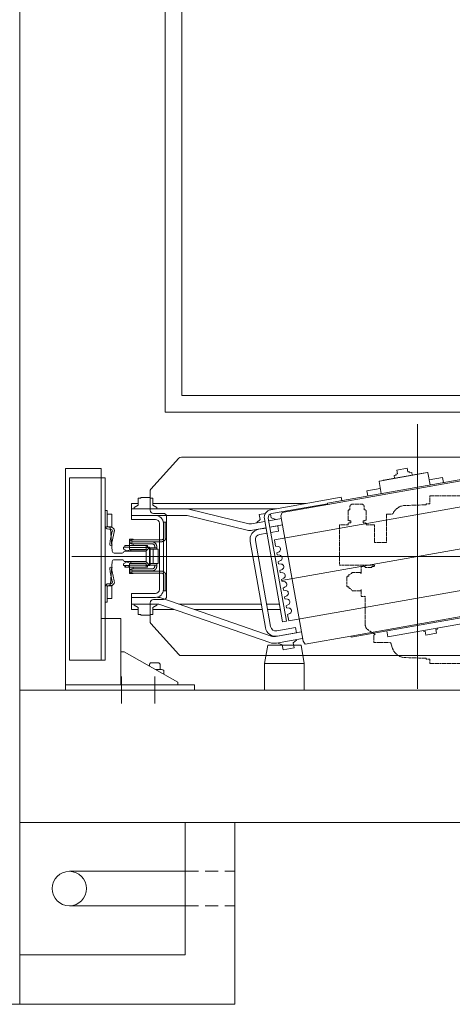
# Model space of a CAD drawing. Header units: millimetres. Extents: x 144573 to 336993, y 74252 to 247042.
# Tile 129 of 256: x 161561 to 162215, y 183055 to 184543. Entities that reach past the tile are written whole.
import ezdxf

# ---------------------------------------------------------------- set-up
doc = ezdxf.new("R2010")
doc.units = ezdxf.units.MM
doc.linetypes.add('ACAD_ISO02W100', pattern=[15, 12, -3])
doc.linetypes.add('ACDINTGL', pattern=[3, 2, -1])
for name, color, linetype, lineweight in [('DASH_25', 255, 'ACAD_ISO02W100', 0), ('NOVA', 255, 'Continuous', 0), ('NOVÁ TENKÁ', 255, 'Continuous', 0), ('TEXT_35', 255, 'Continuous', 0), ('ŽB', 255, 'Continuous', 0)]:
    doc.layers.add(name, color=color, linetype=linetype, lineweight=lineweight)

# ---------------------------------------------------------------- blocks, each defined once
blk = doc.blocks.new('MX20_Planview')
at = {"layer": 'DASH_25', "ltscale": 0.25}
for p, q in [((58.2, 667), (58.2, 679.8)), ((58.2, 679.8), (119.2, 679.8)), ((119.2, 679.8), (119.2, 626.8)), ((26.9, 659.9), (26.9, 646.7)), ((35.4, 664.1), (31.1, 664.1)), ((36.6, 667), (50.9, 667)), ((55.2, 662.7), (52.1, 662.7)), ((56.4, 667), (58.2, 667)), ((130.1, 660.7), (132, 661.7)), ((130.1, 648), (130.1, 660.7)), ((132, 661.7), (133.6, 665.7)), ((133.6, 665.7), (136, 665.7)), ((136, 667.7), (137.2, 668.9)), ((136, 665.7), (136, 667.7)), ((137.2, 668.9), (150.8, 668.9)), ((150.8, 668.9), (152, 667.7)), ((152, 667.7), (152, 665.7)), ((152, 665.7), (153.6, 665.7)), ((153.6, 665.7), (156, 661.7)), ((156, 661.7), (157.9, 660.7)), ((157.9, 660.7), (157.9, 648)), ((207.3, 664.7), (213.8, 664.8)), ((209.9, 640.9), (207.3, 664.7)), ((216.8, 637.3), (213.8, 664.8)), ((35.4, 642.5), (31.1, 642.5)), ((55.2, 643.9), (52.1, 643.9)), ((122, 646.9), (121.5, 646.4)), ((121.5, 646.4), (121.5, 641.4)), ((121.5, 641.4), (122, 640.9)), ((132, 646.9), (122, 646.9)), ((122, 640.9), (122.6, 640.9)), ((122.6, 630.9), (122.6, 640.9)), ((122.6, 640.9), (122.6, 640.9)), ((132, 646.9), (130.1, 648)), ((157.9, 648), (156, 646.9)), ((156, 646.9), (166, 646.9)), ((166, 646.9), (166.5, 646.4)), ((166.5, 641.4), (166, 640.9)), ((209.9, 640.9), (166, 640.9)), ((166.5, 646.4), (166.5, 641.4)), ((36.6, 639.5), (50.9, 639.5)), ((56.4, 639.5), (58.2, 639.5)), ((58.2, 626.8), (58.2, 639.5)), ((85, 626.8), (58.2, 626.8)), ((85, 626.8), (85, 608.9)), ((115.7, 626.8), (115.7, 611.8)), ((119.2, 626.8), (115.7, 626.8)), ((121.4, 630.9), (121.2, 622.6)), ((121.4, 630.9), (122.6, 630.9)), ((122.6, 630.9), (122.6, 630.9)), ((240, 600.6), (216.8, 637.3)), ((42, 608.9), (85, 608.9)), ((42, 608.9), (42, 601.2)), ((28, 548.9), (29.1, 581.3)), ((260, 548.9), (258.9, 581.3)), ((260, 548.9), (258.9, 581.3)), ((14.2, 543.5), (26.5, 543.5)), ((14.2, 493.5), (14.2, 543.5)), ((26.5, 548.9), (28, 548.9)), ((26.5, 543.5), (26.5, 548.9)), ((261.5, 548.9), (260, 548.9)), ((261.5, 548.9), (260, 548.9)), ((261.5, 543.5), (261.5, 548.9)), ((261.5, 543.5), (268, 543.5)), ((268, -543.5), (268, 543.5)), ((14.2, 493.5), (35.1, 492.9)), ((35.1, 476.7), (35.1, 492.9)), ((47.1, 476.2), (35.6, 476.2)), ((47.1, 473.2), (47.1, 476.2)), ((50, 473.2), (47.1, 473.2)), ((50, 473.2), (50, 471.2)), ((13.8, 423.4), (-37.7, 379.5)), ((-55.9, 233.6), (-55.9, 346)), ((-27.6, 164), (-52.2, 216.7)), ((-27.6, 164), (-30, 164)), ((-30.5, 163.5), (-30.5, 151.5)), ((-30, 151), (-22.5, 151)), ((-22.5, 161.5), (-22.5, 161.5)), ((-22.5, 153.5), (-22.5, 153.5)), ((-22.5, 151), (-22.5, 149)), ((-22.5, 149), (-21.8, 149)), ((-20.9, 99.7), (-20.9, 140.8)), ((-20.9, 101.7), (-20.9, 99.7)), ((-10.9, 89.7), (0, 89.7)), ((0, -89.7), (0, 89.7)), ((-20.9, -101.7), (-20.9, -99.7)), ((-20.9, -99.7), (-20.9, -140.8)), ((-10.9, -89.7), (0, -89.7)), ((-30.5, -163.5), (-30.5, -151.5)), ((-30, -151), (-22.5, -151)), ((-22.5, -149), (-21.8, -149)), ((-22.5, -151), (-22.5, -149)), ((-27.6, -164), (-52.2, -216.7)), ((-27.6, -164), (-30, -164)), ((-55.9, -233.6), (-55.9, -346)), ((13.8, -423.4), (-37.7, -379.5)), ((35.5, -476.2), (47, -476.2)), ((47, -473.2), (50, -473.2)), ((47, -473.2), (47, -476.2)), ((50, -473.2), (50, -471.2)), ((35, -492.9), (35, -476.7)), ((14.2, -493.5), (35, -492.9)), ((14.2, -543.5), (14.2, -493.5)), ((14.2, -543.5), (26.5, -543.5)), ((26.5, -543.5), (26.5, -548.9)), ((26.5, -548.9), (28, -548.9)), ((28, -548.9), (29.1, -581.3)), ((260, -548.9), (258.9, -581.3)), ((260, -548.9), (258.9, -581.3)), ((261.5, -548.9), (260, -548.9)), ((261.5, -548.9), (260, -548.9)), ((261.5, -543.5), (261.5, -548.9)), ((261.5, -543.5), (268, -543.5)), ((42, -608.9), (42, -601.2)), ((42, -608.9), (85, -608.9)), ((85, -613.1), (85, -608.9)), ((85, -626.8), (85, -608.9)), ((236, -627.9), (236, -604.8)), ((238, -601.9), (238, -601.9)), ((245.1, -599.6), (238.1, -601.9)), ((36.6, -639.5), (50.9, -639.5)), ((56.4, -639.5), (58.2, -639.5)), ((58.2, -626.8), (58.2, -639.5)), ((85, -626.8), (58.2, -626.8)), ((121.3, -626.8), (119.2, -626.8)), ((119.2, -679.8), (119.2, -626.8)), ((121.4, -630.9), (121.3, -626.8)), ((122.6, -630.9), (121.4, -630.9)), ((122.6, -630.9), (122.6, -640.9)), ((224, -625.9), (217.4, -636.3)), ((236, -627.9), (226, -627.9)), ((236, -627.9), (226, -627.9)), ((26.9, -646.7), (26.9, -659.9)), ((35.4, -642.5), (31.1, -642.5)), ((55.2, -643.9), (52.1, -643.9)), ((121.5, -641.4), (122, -640.9)), ((121.5, -646.4), (121.5, -641.4)), ((122, -646.9), (121.5, -646.4)), ((122.6, -640.9), (122, -640.9)), ((132, -646.9), (122, -646.9)), ((132, -646.9), (130.1, -648)), ((132, -646.9), (130.1, -648)), ((132, -646.9), (130.1, -648)), ((132, -646.9), (130.1, -648)), ((132, -646.9), (130.1, -648)), ((132, -646.9), (130.1, -648)), ((132, -646.9), (130.1, -648)), ((130.1, -648), (130.1, -660.7)), ((130.1, -648), (130.1, -660.7)), ((130.1, -648), (130.1, -660.7)), ((130.1, -648), (130.1, -660.7)), ((130.1, -648), (130.1, -660.7)), ((130.1, -648), (130.1, -660.7)), ((130.1, -648), (130.1, -660.7)), ((157.9, -648), (156, -646.9)), ((156, -646.9), (165.6, -646.9)), ((157.9, -648), (156, -646.9)), ((157.9, -648), (156, -646.9)), ((157.9, -648), (156, -646.9)), ((157.9, -648), (156, -646.9)), ((157.9, -660.7), (157.9, -648)), ((157.9, -660.7), (157.9, -648)), ((157.9, -660.7), (157.9, -648)), ((157.9, -660.7), (157.9, -648)), ((157.9, -660.7), (157.9, -648)), ((166.5, -641.4), (166, -640.9)), ((209, -640.9), (166, -640.9)), ((166, -646.9), (166.5, -646.4)), ((166.5, -646.4), (166.5, -641.4)), ((35.4, -664.1), (31.1, -664.1)), ((36.6, -667), (50.9, -667)), ((55.2, -662.7), (52.1, -662.7)), ((56.4, -667), (58.2, -667)), ((58.2, -667), (58.2, -679.8)), ((130.1, -660.7), (132, -661.7)), ((130.1, -660.7), (132, -661.7)), ((130.1, -660.7), (132, -661.7)), ((130.1, -660.7), (132, -661.7)), ((130.1, -660.7), (132, -661.7)), ((130.1, -660.7), (132, -661.7)), ((130.1, -660.7), (132, -661.7)), ((132, -661.7), (133.6, -665.7)), ((132, -661.7), (133.6, -665.7)), ((132, -661.7), (133.6, -665.7)), ((132, -661.7), (133.6, -665.7)), ((132, -661.7), (133.6, -665.7)), ((132, -661.7), (133.6, -665.7)), ((132, -661.7), (133.6, -665.7)), ((133.6, -665.7), (136, -665.7)), ((133.6, -665.7), (136, -665.7)), ((133.6, -665.7), (136, -665.7)), ((133.6, -665.7), (136, -665.7)), ((133.6, -665.7), (136, -665.7)), ((133.6, -665.7), (136, -665.7)), ((133.6, -665.7), (136, -665.7)), ((136, -665.7), (136, -667.7)), ((136, -665.7), (136, -667.7)), ((136, -665.7), (136, -667.7)), ((136, -665.7), (136, -667.7)), ((136, -665.7), (136, -667.7)), ((136, -665.7), (136, -667.7)), ((136, -667.7), (137.2, -668.9)), ((136, -667.7), (137.2, -668.9)), ((136, -667.7), (137.2, -668.9)), ((136, -667.7), (137.2, -668.9)), ((136, -667.7), (137.2, -668.9)), ((136, -667.7), (137.2, -668.9)), ((137.2, -668.9), (150.8, -668.9)), ((137.2, -668.9), (150.8, -668.9)), ((137.2, -668.9), (150.8, -668.9)), ((137.2, -668.9), (150.8, -668.9)), ((137.2, -668.9), (150.8, -668.9)), ((137.2, -668.9), (139.4, -668.9)), ((150.8, -668.9), (152, -667.7)), ((150.8, -668.9), (152, -667.7)), ((150.8, -668.9), (152, -667.7)), ((150.8, -668.9), (152, -667.7)), ((150.8, -668.9), (152, -667.7)), ((152, -665.7), (153.6, -665.7)), ((152, -667.7), (152, -665.7)), ((152, -667.7), (152, -665.7)), ((152, -667.7), (152, -665.7)), ((152, -667.7), (152, -665.7)), ((152, -667.7), (152, -665.7)), ((152, -665.7), (153.6, -665.7)), ((152, -665.7), (153.6, -665.7)), ((152, -665.7), (153.6, -665.7)), ((152, -665.7), (153.6, -665.7)), ((153.6, -665.7), (156, -661.7)), ((153.6, -665.7), (156, -661.7)), ((153.6, -665.7), (156, -661.7)), ((153.6, -665.7), (156, -661.7)), ((153.6, -665.7), (156, -661.7)), ((156, -661.7), (157.9, -660.7)), ((156, -661.7), (157.9, -660.7)), ((156, -661.7), (157.9, -660.7)), ((156, -661.7), (157.9, -660.7)), ((156, -661.7), (157.9, -660.7)), ((58.2, -679.8), (119.2, -679.8))]:
    blk.add_line(p, q, dxfattribs=at)
for centre, radius, start, end in [((31.1, 659.9), 4.2, 90, 180), ((40.6, 663.6), 5.25, 139.1176, 174.8153), ((46.9, 663.6), 5.25, 349.8415, 40.8824), ((60.3, 663.6), 5.25, 139.1176, 190.1585), ((31.1, 646.7), 4.2, 180, 270), ((40.6, 643), 5.25, 185.1847, 220.8824), ((46.9, 643), 5.25, 319.1176, 10.1585), ((60.3, 643), 5.25, 169.8415, 220.8824), ((107.2, 622.9), 14, 307.3916, 360), ((49.1, 580.6), 20, 117.1987, 178), ((39, 601.2), 3, 288.0343, 360), ((238.9, 580.6), 20, 2, 86.8412), ((35.6, 476.7), 0.5, 180, 270), ((-77.4, 530.1), 140.3, 310.542, 335.2076), ((-15.9, 346), 40, 122.8982, 180), ((-15.9, 233.6), 40, 180, 205), ((-30, 163.5), 0.5, 90, 180), ((-30, 151.5), 0.5, 180, 270), ((-60.9, 140.8), 40, 0, 11.8522), ((-10.9, 99.7), 10, 180, 270), ((-10.9, -99.7), 10, 90, 180), ((-60.9, -140.8), 40, 348.1478, 0), ((-30, -151.5), 0.5, 90, 180), ((-30, -163.5), 0.5, 180, 270), ((-15.9, -233.6), 40, 155, 180), ((-15.9, -346), 40, 180, 237.1018), ((-77.4, -530.1), 140.3, 24.7924, 49.458), ((35.5, -476.7), 0.5, 90, 180), ((49.1, -580.6), 20, 182, 242.8013), ((238.9, -580.6), 20, 288.0343, 358), ((238.9, -580.6), 20, 288.0343, 358), ((39, -601.2), 3, 360, 71.9657), ((239, -604.8), 3, 108.0343, 180), ((40.6, -643), 5.25, 139.1176, 174.8153), ((46.9, -643), 5.25, 349.8415, 40.8824), ((60.3, -643), 5.25, 139.1176, 190.1585), ((209, -630.9), 10, 270, 327.6863), ((226, -625.9), 2, 179.4199, 270), ((31.1, -646.7), 4.2, 90, 180), ((31.1, -659.9), 4.2, 180, 270), ((40.6, -663.6), 5.25, 185.1847, 220.8824), ((46.9, -663.6), 5.25, 319.1176, 10.1585), ((60.3, -663.6), 5.25, 169.8415, 220.8824)]:
    blk.add_arc(centre, radius, start, end, dxfattribs=at)
blk = doc.blocks.new('ev výtah')
at = {"layer": 'NOVÁ TENKÁ'}
for p, q in [((28490.4, 13123.4), (28490.4, 12928.4)), ((28490.4, 13123.4), (28498.4, 13123.4)), ((28498.4, 13123.4), (28498.4, 13039.4)), ((28498.4, 13123.4), (28825.4, 13123.4)), ((28498.4, 13123.4), (28498.4, 12983.4)), ((28811.4, 13117.4), (28535.4, 13117.4)), ((28535.4, 13117.4), (28535.4, 13063.4)), ((28692.4, 13113.4), (28692.4, 12069.4)), ((28811.4, 13063.4), (28811.4, 13117.4)), ((28825.4, 13117.4), (28825.4, 13123.4)), ((28825.4, 13117.4), (28825.4, 13069.4)), ((28692.4, 13035.8), (28692.4, 13098)), ((28811.4, 13069.4), (28535.4, 13069.4)), ((28598.4, 13039.4), (28598.4, 13069.4)), ((28825.4, 13069.4), (28598.4, 13069.4)), ((28761.4, 13069.4), (28613.4, 13069.4)), ((28811.4, 13063.4), (28535.4, 13063.4)), ((28623.2, 13060.4), (28623.2, 13063.4)), ((28623.2, 13060.4), (28645.7, 13060.4)), ((28645.7, 13060.4), (28628.7, 13060.4)), ((28628.7, 13060.4), (28628.7, 13053)), ((28628.7, 13053), (28638.2, 13053)), ((28638.2, 13053), (28647.7, 13053)), ((28647.7, 13053), (28647.7, 13059.4)), ((28648.2, 13057.9), (28648.2, 13054.9)), ((28651.2, 13057.9), (28651.2, 13054.9)), ((28654.4, 13052.5), (28668.9, 13055.6)), ((28655.3, 13049.6), (28669.8, 13052.7)), ((28676.2, 13055.6), (28675.5, 13052.7)), ((28708.7, 13055.6), (28709.4, 13052.7)), ((28729.6, 13049.6), (28715.1, 13052.7)), ((28730.5, 13052.5), (28716, 13055.6)), ((28733.7, 13057.9), (28733.7, 13054.9)), ((28736.7, 13057.9), (28736.7, 13054.9)), ((28737.2, 13053), (28737.2, 13059.4)), ((28746.7, 13053), (28737.2, 13053)), ((28761.7, 13060.4), (28739.2, 13060.4)), ((28739.2, 13060.4), (28756.2, 13060.4)), ((28756.2, 13053), (28746.7, 13053)), ((28756.2, 13060.4), (28756.2, 13053)), ((28761.7, 13060.4), (28761.7, 13063.4)), ((28510.8, 13038.4), (28470.1, 13038.4)), ((28498.4, 13039.4), (28548.4, 13039.4)), ((28548.4, 13039.4), (28598.4, 13039.4)), ((28548.4, 13034.4), (28548.4, 13039.2)), ((28548.4, 13034.4), (28502.4, 12953.4)), ((28620.4, 13023.4), (28612.4, 13023.4)), ((28612.4, 13023.4), (28612.4, 13013.4)), ((28620.4, 13023.4), (28636.4, 13023.4)), ((28620.4, 13023.4), (28620.4, 12984.1)), ((28630.4, 13023.4), (28630.4, 12987.4)), ((28636.4, 13023.4), (28636.4, 12987.4)), ((28764.4, 13023.4), (28748.4, 13023.4)), ((28748.4, 12987.4), (28748.4, 13023.4)), ((28754.4, 12987.4), (28754.4, 13023.4)), ((28754.4, 12987.4), (28754.4, 13023.4)), ((28764.4, 13023.4), (28772.4, 13023.4)), ((28764.4, 12805), (28764.4, 13023.4)), ((28764.4, 13023.4), (28764.4, 12941.8)), ((28772.4, 13013.4), (28772.4, 13023.4)), ((28604.4, 13009.3), (28603.4, 13009.3)), ((28603.4, 12995.5), (28603.4, 13009.3)), ((28615.1, 13013.4), (28604.4, 13013.4)), ((28604.4, 13009.3), (28604.4, 13013.4)), ((28615.1, 13013.4), (28618.7, 13019.7)), ((28618.7, 13019.7), (28620.4, 13019.7)), ((28766.2, 13019.7), (28764.4, 13019.7)), ((28769.8, 13013.4), (28766.2, 13019.7)), ((28780.4, 13013.4), (28769.8, 13013.4)), ((28780.4, 13009.3), (28780.4, 13013.4)), ((28780.4, 13009.3), (28781.4, 13009.3)), ((28781.4, 12995.5), (28781.4, 13009.3)), ((28529.7, 12996.4), (28526.9, 12996.4)), ((28531.3, 12994.8), (28529.7, 12996.4)), ((28531.3, 12988.4), (28531.3, 12994.8)), ((28591, 12994.1), (28544.1, 12951.9)), ((28594.4, 12995.4), (28622.4, 12995.4)), ((28604.4, 12995.5), (28603.4, 12995.5)), ((28604.4, 12991.4), (28604.4, 12995.5)), ((28762.4, 12995.4), (28790.5, 12995.4)), ((28780.4, 12995.5), (28781.4, 12995.5)), ((28780.4, 12995.5), (28780.4, 12991.4)), ((28840.8, 12951.9), (28793.9, 12994.1)), ((28510.8, 12988.4), (28470.1, 12988.4)), ((28498.4, 12983.4), (28498.4, 12928.4)), ((28521.4, 12980.4), (28521.4, 12986.9)), ((28521.4, 12980.4), (28529.7, 12980.4)), ((28521.4, 12978), (28521.4, 12980.4)), ((28529.7, 12980.4), (28531.3, 12982)), ((28531.3, 12982), (28531.3, 12988.4)), ((28619.9, 12980.8), (28562.2, 12814.3)), ((28629.3, 12977.5), (28571.6, 12811)), ((28604.4, 12991.4), (28615.1, 12991.4)), ((28612.4, 12959.3), (28612.4, 12991.4)), ((28615.1, 12991.4), (28618.7, 12985.2)), ((28618.7, 12985.2), (28620.4, 12985.2)), ((28627.4, 12990.4), (28627.4, 12975.4)), ((28642.4, 12981.4), (28692.4, 12981.4)), ((28692.4, 12981.4), (28742.4, 12981.4)), ((28754.4, 12987.4), (28754.4, 12941.8)), ((28757.4, 12975.4), (28757.4, 12990.4)), ((28766.2, 12985.2), (28764.4, 12985.2)), ((28769.8, 12991.4), (28766.2, 12985.2)), ((28780.4, 12991.4), (28769.8, 12991.4)), ((28772.4, 12759.7), (28772.4, 12991.4)), ((28514.4, 12974.6), (28520.1, 12974.6)), ((28752.4, 12970.4), (28632.4, 12970.4)), ((28642.4, 12975.4), (28692.4, 12975.4)), ((28692.4, 12975.4), (28742.4, 12975.4)), ((31110.4, 12972.4), (28910.4, 12972.4)), ((28910.4, 12972.4), (28910.4, 11297.4)), ((28542.4, 12948.2), (28542.4, 12234.6)), ((28620.4, 12951.9), (28620.4, 12827.5)), ((28842.4, 12234.6), (28842.4, 12948.2)), ((31085.4, 12947.4), (28935.4, 12947.4)), ((28935.4, 12947.4), (28935.4, 11297.4)), ((28754.2, 12939.4), (28732.1, 12848.8)), ((28763.9, 12937.1), (28741.8, 12846.4)), ((28490.4, 12928.4), (28498.4, 12928.4)), ((28612.4, 12928.8), (28612.4, 12826.1)), ((28714.9, 12844.1), (28584.9, 12821.2)), ((28716.3, 12836.3), (28586.3, 12813.3)), ((28727.5, 12818.9), (28725.5, 12829.8)), ((28735.4, 12820.3), (28731.9, 12840.6)), ((28735.3, 12820.3), (28733.4, 12831.2)), ((28745.3, 12822.1), (28741.7, 12842.3)), ((28743.2, 12833.9), (28743.9, 12834)), ((28743.9, 12834), (28748, 12829.2)), ((28755.9, 12830.6), (28748, 12829.2)), ((28755.9, 12830.6), (28757.5, 12821.1)), ((28593.5, 12795.3), (28749.1, 12822.8)), ((28594.6, 12789.4), (28750.2, 12816.9)), ((28612.4, 12818), (28612.4, 12798.7)), ((28620.4, 12819.4), (28620.4, 12800.1)), ((28734.8, 12823.3), (28734.9, 12823.4)), ((28736.4, 12814.4), (28738.5, 12802.6)), ((28739.9, 12795.2), (28736.5, 12814.4)), ((28736.6, 12813.4), (28736.7, 12813.4)), ((28749.7, 12797), (28746.3, 12816.2)), ((28750.9, 12812.4), (28756.7, 12813.4)), ((28561.1, 12801.8), (28558.9, 12795.8)), ((28561.1, 12801.8), (28561.8, 12801.9)), ((28561.4, 12804.3), (28568.3, 12765)), ((28571.2, 12806), (28578.2, 12766.7)), ((28577, 12774.1), (28571.9, 12802.7)), ((28579.8, 12804.1), (28584.8, 12775.5)), ((28667.6, 12794.9), (28668.1, 12798.8)), ((28671, 12799.3), (28668.1, 12798.8)), ((28671, 12799.3), (28672.8, 12795.8)), ((28680.9, 12797.2), (28681.4, 12801.2)), ((28684.3, 12801.7), (28681.4, 12801.2)), ((28684.3, 12801.7), (28686.1, 12798.2)), ((28694.2, 12799.6), (28694.7, 12803.5)), ((28697.6, 12804), (28694.7, 12803.5)), ((28697.6, 12804), (28699.4, 12800.5)), ((28707.5, 12801.9), (28708, 12805.9)), ((28717.5, 12807.5), (28708, 12805.9)), ((28790, 12396.9), (28717.5, 12807.5)), ((28730.6, 12801.2), (28728.5, 12813)), ((28730.6, 12801.2), (28738.5, 12802.6)), ((28748.1, 12806.3), (28748.8, 12806.5)), ((28750.9, 12812.4), (28748.8, 12806.5)), ((28757.1, 12812), (28766.8, 12756.8)), ((28763, 12813), (28781.8, 12706.7)), ((28558.9, 12795.8), (28551, 12794.4)), ((28554, 12777.7), (28551, 12794.4)), ((28564.5, 12764.3), (28753.6, 12797.7)), ((28575, 12784.9), (28575.1, 12784.9)), ((28593.5, 12795.3), (28594.6, 12789.4)), ((28604.5, 12787.6), (28594.9, 12785.9)), ((28667.3, 12375.3), (28594.9, 12785.9)), ((28604.5, 12787.6), (28606.3, 12784.1)), ((28614.4, 12785.5), (28614.9, 12789.5)), ((28617.8, 12790), (28614.9, 12789.5)), ((28617.8, 12790), (28619.6, 12786.4)), ((28627.7, 12787.9), (28628.2, 12791.8)), ((28631.1, 12792.3), (28628.2, 12791.8)), ((28631.1, 12792.3), (28632.9, 12788.8)), ((28641, 12790.2), (28641.5, 12794.1)), ((28644.4, 12794.6), (28641.5, 12794.1)), ((28644.4, 12794.6), (28646.2, 12791.1)), ((28654.3, 12792.5), (28654.8, 12796.5)), ((28657.7, 12797), (28654.8, 12796.5)), ((28657.7, 12797), (28659.5, 12793.5)), ((28753.6, 12797.7), (28758.9, 12796.1)), ((28758.9, 12796.1), (28771.1, 12727.1)), ((28561.9, 12779.1), (28554, 12777.7)), ((28561.9, 12779.1), (28565.9, 12774.2)), ((28565.9, 12774.2), (28566.7, 12774.3)), ((28584.8, 12775.5), (28577, 12774.1)), ((28560, 12761), (28564.5, 12764.3)), ((28572.1, 12692), (28560, 12761)), ((28766.8, 12756.8), (28772.1, 12727.3)), ((28773, 12727.5), (28771.1, 12727.1)), ((28771.1, 12727.1), (28812.7, 12490.8)), ((28773, 12727.5), (28814.7, 12491.1)), ((28781.8, 12706.7), (28776.9, 12705.8)), ((28570.2, 12691.7), (28572.1, 12692)), ((28611.8, 12455.3), (28570.2, 12691.7)), ((28613.8, 12455.7), (28572.1, 12692)), ((28791.7, 12667.8), (28783.8, 12666.4)), ((28795.2, 12647.6), (28791.7, 12667.8)), ((28787.4, 12646.2), (28805.6, 12649.4)), ((28805.6, 12649.4), (28806.2, 12649)), ((28579.7, 12637.5), (28570.9, 12636)), ((28593.4, 12507.9), (28570.9, 12636)), ((28806.2, 12649), (28819, 12576.2)), ((28807.8, 12642.7), (28807.2, 12643.1)), ((28818.4, 12582.6), (28807.8, 12642.7)), ((28810.7, 12626), (28814.7, 12626.7)), ((28815.2, 12623.7), (28814.7, 12626.7)), ((28815.2, 12623.7), (28816.8, 12624)), ((28816.8, 12624), (28817.2, 12621.5)), ((28822.9, 12622.5), (28817.2, 12621.5)), ((28822.9, 12622.5), (28825.7, 12606.8)), ((28820, 12605.8), (28825.7, 12606.8)), ((28820, 12605.8), (28820.4, 12603.3)), ((28892.4, 12591.4), (28492.4, 12591.4)), ((28815.4, 12599.4), (28819.4, 12600.1)), ((28818.8, 12603), (28820.4, 12603.3)), ((28819.4, 12600.1), (28818.8, 12603)), ((28579.2, 12579.6), (28573.5, 12578.6)), ((28576.2, 12562.8), (28573.5, 12578.6)), ((28580.3, 12582.3), (28578.7, 12582)), ((28579.2, 12579.6), (28578.7, 12582)), ((28800.4, 12572.4), (28818.6, 12575.6)), ((28818.4, 12582.6), (28818, 12582.1)), ((28819, 12576.2), (28818.6, 12575.6)), ((28582, 12563.8), (28576.2, 12562.8)), ((28582.4, 12561.3), (28582, 12563.8)), ((28584, 12561.6), (28582.4, 12561.3)), ((28811.8, 12553.6), (28808.3, 12573.8)), ((28811.8, 12553.6), (28803.9, 12552.2))]:
    blk.add_line(p, q, dxfattribs=at)
at = {"layer": 'NOVÁ TENKÁ', "ltscale": 3}
for p, q in [((28736.9, 13063.4), (28647.9, 13063.4)), ((28647.9, 13063.4), (28647.9, 13058.2)), ((28650.7, 13055.2), (28684.7, 13052.6)), ((28700.2, 13052.6), (28734.2, 13055.2)), ((28736.9, 13058.2), (28736.9, 13063.4)), ((28687.4, 13049.6), (28687.4, 13037.8)), ((28697.4, 13037.8), (28697.4, 13049.6)), ((28684.5, 13034.8), (28684.5, 13034.8)), ((28684.5, 13034.8), (28684.5, 13001.4)), ((28700.4, 13001.4), (28700.4, 13034.8)), ((28700.4, 13034.8), (28700.4, 13034.8)), ((28684.5, 13001.4), (28700.4, 13001.4))]:
    blk.add_line(p, q, dxfattribs=at)
at = {"layer": 'NOVÁ TENKÁ', "ltscale": 0.33}
for p, q in [((28692.4, 13001.4), (28692.4, 12181.4)), ((28728.7, 12386.1), (28656.2, 12796.7)), ((28515.9, 12591.4), (28869, 12591.4))]:
    blk.add_line(p, q, dxfattribs=at)
at = {"layer": 'NOVÁ TENKÁ', "ltscale": 0.25}
for p, q in [((28558.4, 12817.4), (28530.4, 12822.4)), ((28558.4, 12817.4), (28558.4, 12767.4)), ((28558.4, 12767.4), (28530.4, 12762.4))]:
    blk.add_line(p, q, dxfattribs=at)
at = {"layer": 'NOVÁ TENKÁ'}
for points in [[(28498.4, 13049.4), (28498.4, 12953.4), (28502.4, 12953.4)], [(28681.9, 13026.5), (28666.5, 13026.5)], [(28666.5, 13026.5), (28666.5, 13020.9)], [(28670.3, 13025.9), (28670.1, 13025.9), (28669.7, 13025.8), (28669.5, 13025.8), (28669.2, 13025.7), (28668.9, 13025.6), (28668.7, 13025.4), (28668.4, 13025.2), (28668.2, 13025), (28668, 13024.9), (28667.9, 13024.6), (28667.7, 13024.3), (28667.6, 13024.1), (28667.4, 13023.8), (28667.4, 13023.5), (28667.3, 13023.2), (28667.3, 13022.9)], [(28670.3, 13022.9), (28667.3, 13022.9)], [(28667.3, 13022.9), (28667.3, 12978.5)], [(28673.4, 13022.9), (28673.4, 13023.2), (28673.3, 13023.5), (28673.3, 13023.8), (28673.2, 13024.1), (28673.1, 13024.3), (28672.9, 13024.6), (28672.7, 13024.9), (28672.5, 13025), (28672.3, 13025.2), (28672.1, 13025.4), (28671.8, 13025.6), (28671.6, 13025.7), (28671.3, 13025.8), (28671, 13025.8), (28670.7, 13025.9), (28670.3, 13025.9)], [(28670.3, 13022.9), (28670.3, 12978.5)], [(28670.4, 13022.9), (28670.3, 13022.9)], [(28670.3, 13022.9), (28670.3, 13022.9)], [(28670.4, 13022.9), (28673.4, 13022.9)], [(28670.4, 12992.4), (28670.4, 13022.9)], [(28673.4, 12992.4), (28673.4, 13022.9)], [(28675.9, 13033.4), (28678.5, 13033.4)], [(28675.9, 13026.5), (28675.9, 13033.4)], [(28675.9, 13032.4), (28678.5, 13032.4)], [(28675.9, 13027.5), (28678.5, 13027.5)], [(28675.9, 13001.4), (28675.9, 13026.5)], [(28678.5, 13035.5), (28680.8, 13035.5)], [(28678.5, 13035.5), (28678.5, 13033.4)], [(28678.5, 13033.4), (28678.5, 13026.5)], [(28679, 13001.4), (28679, 13026.5)], [(28681.7, 13034.9), (28681.5, 13035.1), (28681.4, 13035.3), (28681.1, 13035.4), (28680.8, 13035.5)], [(28681.7, 13034.9), (28684, 13030.7)], [(28681.9, 13026.5), (28681.9, 13001.4)], [(28684.2, 13024.4), (28681.9, 13024.4)], [(28683.4, 13028.4), (28683.5, 13028.8), (28683.7, 13029)], [(28683.7, 13027.8), (28683.5, 13028.1), (28683.4, 13028.4)], [(28683.7, 13029), (28683.9, 13029.2), (28684.1, 13029.4), (28684.2, 13029.6), (28684.2, 13029.9)], [(28684.2, 13027), (28684.2, 13027.3), (28684.1, 13027.4), (28683.9, 13027.7), (28683.7, 13027.8)], [(28684.2, 13030.2), (28684.2, 13030.4), (28684, 13030.7)], [(28684.2, 13030.2), (28684.2, 13029.9)], [(28684.2, 13027), (28684.2, 13001.4)], [(28700.8, 13030.7), (28700.7, 13030.4), (28700.7, 13030.2)], [(28700.7, 13029.9), (28700.7, 13030.2)], [(28700.7, 13029.9), (28700.7, 13029.6), (28700.8, 13029.4), (28701, 13029.2), (28701.1, 13029)], [(28701.1, 13027.8), (28701, 13027.7), (28700.8, 13027.4), (28700.7, 13027.3), (28700.7, 13027)], [(28700.7, 13001.4), (28700.7, 13027)], [(28702.9, 13024.4), (28700.7, 13024.4)], [(28700.8, 13030.7), (28703.2, 13034.9)], [(28701.4, 13028.4), (28701.3, 13028.8), (28701.1, 13029)], [(28701.1, 13027.8), (28701.3, 13028.1), (28701.4, 13028.4)], [(28702.9, 13026.5), (28718.4, 13026.5)], [(28702.9, 13001.4), (28702.9, 13026.5)], [(28704, 13035.5), (28703.8, 13035.4), (28703.5, 13035.3), (28703.3, 13035.1), (28703.2, 13034.9)], [(28704, 13035.5), (28706.4, 13035.5)], [(28705.8, 13026.5), (28705.8, 13001.4)], [(28706.4, 13035.5), (28706.4, 13033.4)], [(28706.4, 13033.4), (28709, 13033.4)], [(28706.4, 13026.5), (28706.4, 13033.4)], [(28709, 13033.4), (28709, 13026.5)], [(28709, 13026.5), (28709, 13001.4)], [(28714.4, 13025.9), (28714.2, 13025.9), (28713.8, 13025.8), (28713.6, 13025.8), (28713.3, 13025.7), (28713, 13025.6), (28712.8, 13025.4), (28712.5, 13025.2), (28712.3, 13025), (28712.2, 13024.9), (28712, 13024.6), (28711.8, 13024.3), (28711.7, 13024.1), (28711.5, 13023.8), (28711.5, 13023.5), (28711.4, 13023.2), (28711.4, 13022.9)], [(28711.4, 13022.9), (28711.4, 12992.4)], [(28714.4, 13022.9), (28711.4, 13022.9)], [(28717.5, 13022.9), (28717.5, 13023.2), (28717.4, 13023.5), (28717.4, 13023.8), (28717.3, 13024.1), (28717.2, 13024.3), (28717, 13024.6), (28716.8, 13024.9), (28716.7, 13025), (28716.4, 13025.2), (28716.2, 13025.4), (28715.9, 13025.6), (28715.7, 13025.7), (28715.4, 13025.8), (28715.1, 13025.8), (28714.8, 13025.9), (28714.4, 13025.9)], [(28714.4, 13022.9), (28714.4, 12992.4)], [(28714.5, 13022.9), (28714.4, 13022.9)], [(28714.4, 13022.9), (28714.4, 13022.9)], [(28714.5, 12978.5), (28714.5, 13022.9)], [(28714.5, 13022.9), (28717.5, 13022.9)], [(28717.5, 12978.5), (28717.5, 13022.9)], [(28718.4, 13020.9), (28718.4, 13026.5)], [(28666.5, 13020.9), (28667.3, 13020.9)], [(28670.3, 13020.9), (28670.4, 13020.9)], [(28673.4, 13020.9), (28675.9, 13020.9)], [(28709, 13020.9), (28711.4, 13020.9)], [(28714.4, 13020.9), (28714.5, 13020.9)], [(28717.5, 13020.9), (28718.4, 13020.9)], [(28670.4, 12992.4), (28670.4, 12992.1), (28670.4, 12991.7), (28670.5, 12991.4), (28670.6, 12991), (28670.6, 12990.6), (28670.8, 12990.4), (28670.9, 12990), (28671, 12989.7), (28671.1, 12989.4), (28671.3, 12989.1), (28671.4, 12988.8), (28671.7, 12988.5), (28671.8, 12988.3), (28672, 12988), (28672.3, 12987.7), (28672.5, 12987.5), (28672.7, 12987.3), (28673, 12987), (28673.3, 12986.9), (28673.5, 12986.6), (28673.8, 12986.4), (28674.1, 12986.2), (28674.4, 12986.1), (28674.7, 12986), (28675, 12985.9), (28675.4, 12985.7), (28675.7, 12985.6), (28676, 12985.6), (28676.3, 12985.5), (28676.7, 12985.4), (28677, 12985.4), (28677.4, 12985.4)], [(28673.4, 12992.4), (28673.4, 12992.1), (28673.5, 12991.6), (28673.6, 12991.3), (28673.8, 12990.9), (28673.9, 12990.6), (28674.1, 12990.2), (28674.3, 12989.9), (28674.6, 12989.6), (28674.8, 12989.3), (28675.2, 12989.1), (28675.5, 12988.9), (28675.9, 12988.7), (28676.3, 12988.6), (28676.6, 12988.5), (28677, 12988.4), (28677.4, 12988.4)], [(28681.9, 13001.4), (28675.9, 13001.4)], [(28675.9, 12999.5), (28675.9, 13001.4)], [(28675.9, 12999.5), (28678.5, 12999.5)], [(28678.5, 13001.4), (28678.5, 12999.5)], [(28678.5, 12997.4), (28678.5, 12999.5)], [(28678.5, 12999.5), (28681.5, 12995.4)], [(28678.5, 12997.4), (28678.5, 12997), (28678.5, 12996.6), (28678.8, 12996.3), (28679, 12996), (28679.3, 12995.8), (28679.7, 12995.6), (28680, 12995.5), (28680.4, 12995.4)], [(28679.2, 12998.4), (28679.2, 13001.4)], [(28679.4, 12995.7), (28679.4, 12993)], [(28679.4, 12985.4), (28679.4, 12992.9)], [(28680, 12997.3), (28684.2, 13001.4)], [(28680.4, 12995.4), (28681.5, 12995.4)], [(28680.7, 12996.5), (28704.2, 12996.5)], [(28681.5, 12983.4), (28681.5, 12995.4)], [(28681.5, 12995.4), (28703.4, 12995.4)], [(28684.2, 13001.4), (28700.7, 13001.4)], [(28700.7, 13001.4), (28704.8, 12997.3)], [(28709, 13001.4), (28702.9, 13001.4)], [(28703.4, 12995.4), (28706.4, 12999.5)], [(28703.4, 12995.4), (28703.4, 12983.4)], [(28703.4, 12995.4), (28704.4, 12995.4)], [(28704.4, 12995.4), (28704.8, 12995.5), (28705.2, 12995.6), (28705.5, 12995.8), (28705.9, 12996), (28706.1, 12996.3), (28706.2, 12996.6), (28706.4, 12997), (28706.4, 12997.4)], [(28705.4, 12993), (28705.4, 12995.7)], [(28705.4, 12985.4), (28705.4, 12992.9)], [(28705.7, 13001.4), (28705.7, 12998.4)], [(28706.4, 12999.5), (28706.4, 13001.4)], [(28706.4, 12997.4), (28706.4, 12999.5)], [(28706.4, 12999.5), (28709, 12999.5)], [(28707.4, 12985.4), (28707.8, 12985.4), (28708.2, 12985.4), (28708.5, 12985.5), (28708.8, 12985.6), (28709.2, 12985.6), (28709.5, 12985.7), (28709.9, 12985.9), (28710.1, 12986), (28710.5, 12986.1), (28710.7, 12986.2), (28711.1, 12986.4), (28711.4, 12986.6), (28711.6, 12986.9), (28711.9, 12987), (28712.2, 12987.3), (28712.4, 12987.5), (28712.6, 12987.7), (28712.9, 12988), (28713, 12988.3), (28713.2, 12988.5), (28713.4, 12988.8), (28713.6, 12989.1), (28713.7, 12989.4), (28713.9, 12989.7), (28714, 12990), (28714.1, 12990.4), (28714.2, 12990.6), (28714.3, 12991), (28714.4, 12991.4), (28714.4, 12991.7), (28714.4, 12992.1), (28714.4, 12992.4)], [(28707.4, 12988.4), (28707.8, 12988.4), (28708.3, 12988.5), (28708.6, 12988.6), (28709, 12988.7), (28709.3, 12988.9), (28709.7, 12989.1), (28709.9, 12989.3), (28710.3, 12989.6), (28710.5, 12989.9), (28710.7, 12990.2), (28710.9, 12990.6), (28711.1, 12990.9), (28711.3, 12991.3), (28711.4, 12991.6), (28711.4, 12992.1), (28711.4, 12992.4)], [(28709, 13001.4), (28709, 12999.5)], [(28663.3, 12971.4), (28663.7, 12971.4), (28664.1, 12971.5), (28664.4, 12971.5), (28664.7, 12971.6), (28665, 12971.7), (28665.4, 12971.8), (28665.8, 12971.9), (28666, 12971.9), (28666.4, 12972.1), (28666.6, 12972.3), (28667, 12972.5), (28667.3, 12972.7), (28667.5, 12972.8), (28667.8, 12973), (28668, 12973.3), (28668.3, 12973.4), (28668.5, 12973.7), (28668.8, 12974), (28668.9, 12974.2), (28669.1, 12974.5), (28669.3, 12974.8), (28669.5, 12975.1), (28669.6, 12975.4), (28669.8, 12975.7), (28669.9, 12976), (28670, 12976.4), (28670.1, 12976.7), (28670.2, 12977.1), (28670.3, 12977.3), (28670.3, 12977.7), (28670.3, 12978), (28670.3, 12978.5)], [(28663.3, 12974.4), (28663.7, 12974.4), (28664.2, 12974.5), (28664.5, 12974.6), (28664.9, 12974.8), (28665.2, 12974.9), (28665.6, 12975.1), (28665.8, 12975.4), (28666.2, 12975.6), (28666.4, 12975.9), (28666.6, 12976.2), (28666.8, 12976.5), (28667, 12976.9), (28667.2, 12977.2), (28667.3, 12977.6), (28667.3, 12978), (28667.3, 12978.5)], [(28678.5, 12988.4), (28677.4, 12988.4)], [(28678.5, 12985.4), (28677.4, 12985.4)], [(28678.5, 12988.4), (28679.4, 12988.4)], [(28679.4, 12985.4), (28678.5, 12985.4)], [(28681.5, 12985.4), (28679.4, 12985.4)], [(28681.5, 12990.9), (28703.4, 12990.9)], [(28703.4, 12983.4), (28681.5, 12983.4)], [(28705.4, 12985.4), (28703.4, 12985.4)], [(28705.4, 12988.4), (28706.4, 12988.4)], [(28706.4, 12985.4), (28705.4, 12985.4)], [(28707.4, 12988.4), (28706.4, 12988.4)], [(28707.4, 12985.4), (28706.4, 12985.4)], [(28714.5, 12978.5), (28714.5, 12978), (28714.5, 12977.7), (28714.6, 12977.3), (28714.7, 12977.1), (28714.7, 12976.7), (28714.9, 12976.4), (28715, 12976), (28715.1, 12975.7), (28715.2, 12975.4), (28715.4, 12975.1), (28715.5, 12974.8), (28715.8, 12974.5), (28715.9, 12974.2), (28716.1, 12974), (28716.4, 12973.7), (28716.6, 12973.4), (28716.8, 12973.3), (28717.1, 12973), (28717.4, 12972.8), (28717.6, 12972.7), (28717.9, 12972.5), (28718.2, 12972.3), (28718.5, 12972.1), (28718.8, 12971.9), (28719.1, 12971.9), (28719.5, 12971.8), (28719.8, 12971.7), (28720.1, 12971.6), (28720.4, 12971.5), (28720.8, 12971.5), (28721.2, 12971.4), (28721.5, 12971.4)], [(28717.5, 12978.5), (28717.5, 12978), (28717.6, 12977.6), (28717.7, 12977.2), (28717.9, 12976.9), (28718, 12976.5), (28718.2, 12976.2), (28718.4, 12975.9), (28718.7, 12975.6), (28719, 12975.4), (28719.3, 12975.1), (28719.7, 12974.9), (28720, 12974.8), (28720.4, 12974.6), (28720.7, 12974.5), (28721.2, 12974.4), (28721.5, 12974.4)], [(28663.3, 12974.4), (28640.4, 12974.4)], [(28640.4, 12971.4), (28640.4, 12974.4)], [(28663.3, 12971.4), (28640.4, 12971.4)], [(28744.4, 12974.4), (28721.5, 12974.4)], [(28744.4, 12971.4), (28721.5, 12971.4)], [(28744.4, 12971.4), (28744.4, 12974.4)]]:
    blk.add_lwpolyline(points, dxfattribs=at)
at = {"layer": 'NOVÁ TENKÁ', "ltscale": 0.25}
blk.add_lwpolyline([(28530.4, 12762.4), (28530.4, 12822.4), (28490.4, 12822.4), (28490.4, 12762.4), (28530.4, 12762.4)], dxfattribs=at)
at = {"layer": 'NOVÁ TENKÁ'}
for centre, radius, start, end in [((28645.7, 13057.9), 5.5, 0, 90), ((28645.7, 13057.9), 2.5, 0, 90), ((28653.7, 13054.9), 5.5, 180, 270), ((28653.7, 13054.9), 2.5, 180, 270), ((28653.7, 13054.9), 2.5, 270, 286.9465), ((28672.7, 13043.1), 13, 74.3815, 106.9465), ((28672.7, 13043.1), 10, 73.5749, 106.9465), ((28712.2, 13043.1), 13, 73.0535, 105.6185), ((28712.2, 13043.1), 10, 73.0535, 106.4251), ((28731.2, 13054.9), 2.5, 253.0535, 270), ((28731.2, 13054.9), 5.5, 270, 0), ((28731.2, 13054.9), 2.5, 270, 0), ((28739.2, 13057.9), 5.5, 90, 180), ((28739.2, 13057.9), 2.5, 90, 180), ((28653.7, 13054.9), 5.5, 270, 286.9465), ((28731.2, 13054.9), 5.5, 253.0535, 270), ((28594.4, 12990.4), 5, 90, 131.9872), ((28622.4, 12990.4), 5, 0, 90), ((28762.4, 12990.4), 5, 90, 180), ((28790.5, 12990.4), 5, 48.0128, 90), ((28516.1, 12978), 5.29, 319.1176, 0), ((28610.4, 12984.1), 10, 340.8872, 0), ((28610.4, 12984.1), 20, 340.8872, 0), ((28642.4, 12987.4), 12, 180, 270), ((28642.4, 12987.4), 6, 180, 270), ((28742.4, 12987.4), 12, 270, 0), ((28742.4, 12987.4), 6, 270, 0), ((28632.4, 12975.4), 5, 180, 270), ((28752.4, 12975.4), 5, 270, 0), ((28547.4, 12948.2), 5, 131.9872, 180), ((28837.4, 12948.2), 5, 0, 48.0128), ((28744.4, 12941.8), 10, 346.3333, 0), ((28744.4, 12941.8), 20, 346.3333, 0), ((28717.7, 12828.4), 16, 10, 100), ((28751.6, 12844.1), 20, 166.3333, 190), ((28751.6, 12844.1), 10, 166.3333, 190), ((28717.7, 12828.4), 8, 10, 100), ((28581.1, 12807.8), 20, 160.8872, 190), ((28587.7, 12805.5), 16, 100, 190), ((28587.7, 12805.5), 8, 100, 190), ((28751.2, 12810.9), 12, 10, 100), ((28751.2, 12810.9), 6, 10, 100), ((28581.1, 12807.8), 10, 160.8872, 190), ((28689.9, 12800.1), 4.3, 207.5, 352.5), ((28703.2, 12802.5), 4.3, 207.5, 352.5), ((28610.1, 12786.1), 4.3, 207.5, 352.5), ((28623.4, 12788.4), 4.3, 207.5, 352.5), ((28636.7, 12790.8), 4.3, 207.5, 352.5), ((28650, 12793.1), 4.3, 207.5, 352.5), ((28663.3, 12795.4), 4.3, 207.5, 352.5), ((28676.6, 12797.8), 4.3, 207.5, 352.5)]:
    blk.add_arc(centre, radius, start, end, dxfattribs=at)
at = {"layer": 'NOVÁ TENKÁ', "ltscale": 3}
for centre, start, end in [((28650.9, 13058.2), 180, 265.6568), ((28684.4, 13049.6), 0, 85.6568), ((28700.4, 13049.6), 94.3432, 180), ((28733.9, 13058.2), 274.3432, 0), ((28684.4, 13037.8), 271.146, 0), ((28700.4, 13037.8), 180, 268.854)]:
    blk.add_arc(centre, 3, start, end, dxfattribs=at)
at = {"layer": 'NOVÁ TENKÁ', "rotation": 180}
blk.add_blockref('MX20_Planview', (28798.4, 12029.4), dxfattribs=at)

msp = doc.modelspace()

# ---------------------------------------------------------------- linework, layer by layer
at = {"layer": 'NOVA'}
for p, q in [((163661.48, 183530.259), (161561.48, 183530.259)), ((163661.48, 183330.258), (161561.48, 183330.259)), ((161886.48, 183055.259), (161886.48, 183330.258)), ((161636.48, 183256.259), (161811.48, 183256.259)), ((161636.48, 183204.259), (161811.48, 183204.259)), ((161561.48, 183055.259), (161886.48, 183055.259))]:
    msp.add_line(p, q, dxfattribs=at)
at = {"layer": 'NOVA', "linetype": 'ACDINTGL', "ltscale": 10}
for p, q in [((161811.48, 183256.259), (161886.48, 183256.259)), ((161811.48, 183204.259), (161886.48, 183204.259))]:
    msp.add_line(p, q, dxfattribs=at)
at = {"layer": 'NOVA'}
msp.add_lwpolyline([(161886.48, 183330.258), (161886.48, 183055.259), (161561.48, 183055.258), (161561.48, 183055.259), (161561.48, 183130.259), (161811.48, 183130.259), (161811.48, 183330.258)], dxfattribs=at)
msp.add_circle((161636.48, 183230.259), 26, dxfattribs=at)
at = {"layer": 'ŽB'}
for p in [(161561.48, 186380.259), (161411.48, 183055.259)]:
    msp.add_line(p, (161561.48, 183055.259), dxfattribs=at)

# ---------------------------------------------------------------- block references
at = {"layer": 'TEXT_35', "rotation": 90}
msp.add_blockref('ev výtah', (174753.887, 155039.82), dxfattribs=at)

doc.saveas('drawing.dxf')
